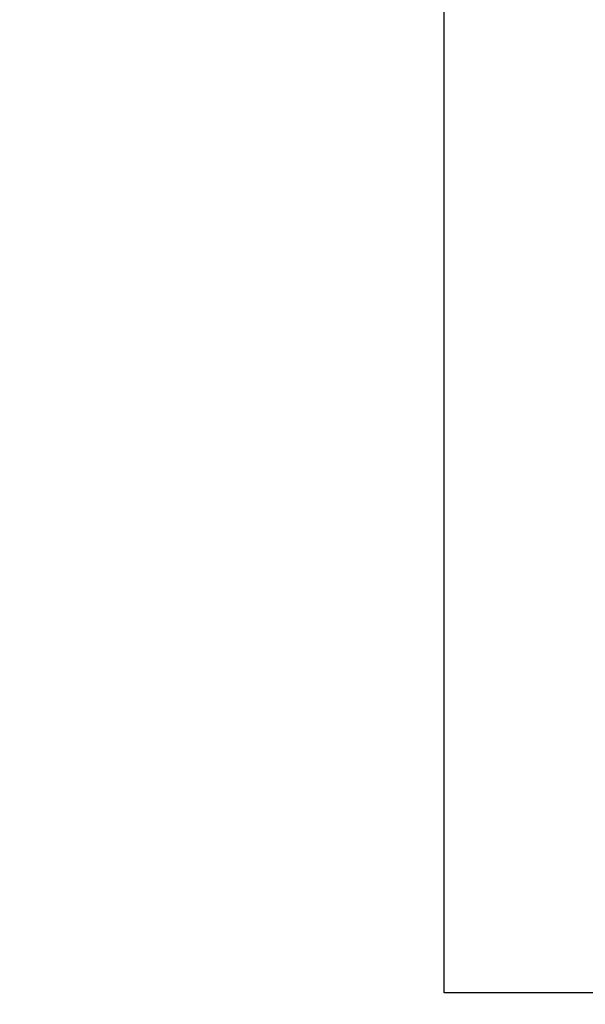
# Model space of a CAD drawing. Extents: x 8014 to 6635291, y -5609 to 5765892.
# Tile 108 of 158: x 6601851 to 6601866, y 5732616 to 5732642. Entities that reach past the tile are written whole.
import ezdxf

# ---------------------------------------------------------------- set-up
doc = ezdxf.new("R2010")
doc.units = 0
doc.layers.get('0').update_dxf_attribs({"linetype": 'CONTINUOUS'})
doc.layers.add('a_zieleń', color=80, linetype='CONTINUOUS')

msp = doc.modelspace()

# ---------------------------------------------------------------- hatches: boundary and pattern name
at = {"layer": 'a_zieleń', "transparency": 33554687}
h = msp.add_hatch(dxfattribs=at)
h.set_pattern_fill('ANSI31', color=256, scale=2, angle=0.5416)
h.set_pattern_definition([(45.54155787, (6600987.53512, 5732094.77134), (-0.1784396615, 0.175097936), [])])
edge = h.paths.add_edge_path()
edge.add_line((6601184.523, 5731785.715), (6601184.767, 5731785.473))
edge.add_line((6601184.767, 5731785.473), (6601208.79, 5731802.27))
edge.add_line((6601208.79, 5731802.27), (6601211.05, 5731814.48))
edge.add_line((6601211.05, 5731814.48), (6601142.151, 5731813.823))
edge.add_arc((6601143.698, 5731819.102), 5.501, 253.6603, 270.5475)
edge.add_line((6601143.751, 5731813.601), (6601191.034, 5731814.053))
edge.add_arc((6601191.122, 5731812.113), 1.942, 359.8374, 92.594, ccw=False)
edge.add_line((6601193.063, 5731812.108), (6601193.074, 5731811.004))
edge.add_line((6601193.074, 5731811.004), (6601197.383, 5731811.045))
edge.add_line((6601197.383, 5731811.045), (6601197.425, 5731806.621))
edge.add_line((6601197.425, 5731806.621), (6601199.732, 5731806.642))
edge.add_line((6601199.732, 5731806.642), (6601199.803, 5731799.171))
edge.add_line((6601199.803, 5731799.171), (6601197.516, 5731797.165))
edge.add_line((6601197.516, 5731797.165), (6601194.216, 5731797.133))
edge.add_line((6601194.216, 5731797.133), (6601194.251, 5731793.47))
edge.add_arc((6601191.538, 5731793.658), 2.72, 281.0894, 356.0358, ccw=False)
edge.add_line((6601192.061, 5731790.989), (6601185.152, 5731786.156))
edge.add_arc((71774552.687, -87417922.681), 113685689.918, 124.97904394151, 124.97904432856)
h.paths.add_polyline_path([(6601204.906, 5731809.178), (6601202.577, 5731808.579), (6601203.741, 5731808.879)], flags=16)

# ---------------------------------------------------------------- linework, layer by layer
at = {"lineweight": -3}
msp.add_lwpolyline([(6601862.308, 5732658.17), (6601921.756, 5732658.17), (6601921.756, 5732616.257), (6601862.308, 5732616.257)], close=True, dxfattribs=at)

doc.saveas('drawing.dxf')
